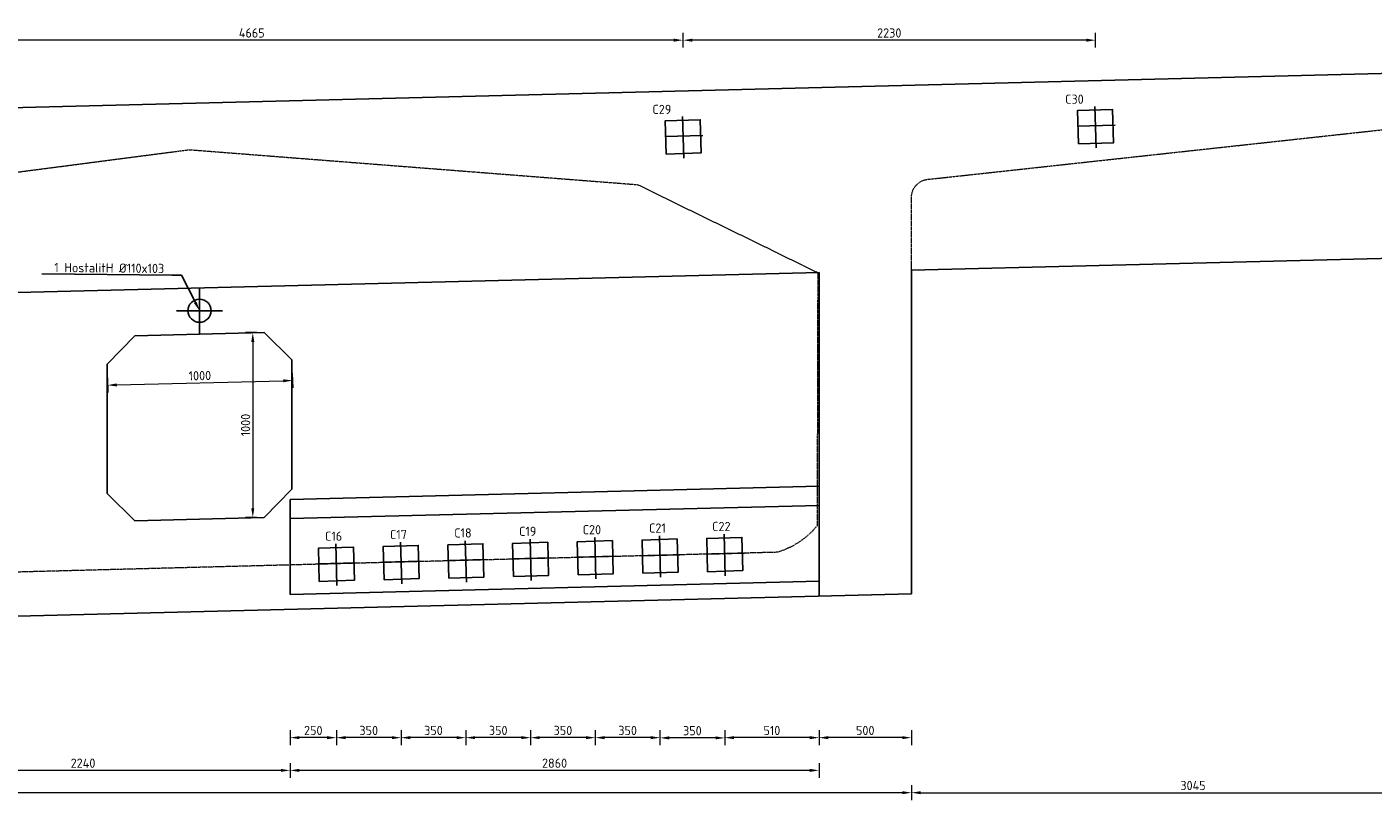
# Model space of a CAD drawing. Header units: millimetres. Extents: x -8028558 to 327273, y -63352 to 83293.
# Tile 94 of 195: x 113715 to 120995, y 3595 to 7779. Entities that reach past the tile are written whole.
import ezdxf
from ezdxf import colors
from ezdxf.entities.mleader import LeaderData, LeaderLine
from ezdxf.math import Vec2, Vec3

# ---------------------------------------------------------------- set-up
doc = ezdxf.new("R2010")
doc.units = ezdxf.units.MM
doc.linetypes.add('ZZ-HIDDEN-SO', pattern=[4, 2, -2])
for name, color, linetype, lineweight in [('B-CO-BC-BETONVORM-GD', 90, 'Continuous', 25), ('B-CO-BC-BETONVORM-GN', 10, 'ZZ-HIDDEN-SO', 13), ('B-CO-BC-BETONVORM-M', 7, 'Continuous', 18), ('B-CO-BC-BETONVORM_GEWAPEND-T70', 210, 'Continuous', 70), ('B-CO-BC-VOORSPANNING-GD', 200, 'Continuous', 25), ('X-XX-AL-M', 7, 'Continuous', 18), ('X-XX-AL-VERWIJZING-T25', 7, 'Continuous', 25)]:
    doc.layers.add(name, color=color, linetype=linetype, lineweight=lineweight)
doc.styles.add('NLCS-ISO-MM20-T25', font='NLCS-ISO.ttf', dxfattribs={"height": 50})
doc.dimstyles.new('NLCS-MM20-T25-PIJL_L0_H0', dxfattribs={"dimscale": 20, "dimtxt": 2.5, "dimasz": 2.5, "dimexe": 2, "dimexo": 2, "dimgap": 0.7, "dimtad": 1, "dimdec": 0, "dimzin": 0, "dimdsep": 46, "dimtxsty": 'NLCS-ISO-MM20-T25', "dimcen": 0, "dimdle": 2, "dimclrd": 256, "dimclre": 256, "dimclrt": 256, "dimadec": 0, "dimazin": 0, "dimtfac": 1, "dimtdec": 3, "dimtofl": 0, "dimtmove": 0, "dimatfit": 3, "dimfxl": 2, "dimfxlon": 1, "dimtfillclr": 256, "dimtolj": 1, "dimtzin": 0, "dimlwd": -1, "dimlwe": -1, "dimarcsym": 0})
doc.dimstyles.new('NLCS-MM20-T25-PIJL_L0_H4', dxfattribs={"dimscale": 20, "dimtxt": 2.5, "dimasz": 2.5, "dimexe": 2, "dimexo": 2, "dimgap": 0.7, "dimtad": 1, "dimdec": 0, "dimzin": 0, "dimdsep": 46, "dimtxsty": 'NLCS-ISO-MM20-T25', "dimcen": 0, "dimdle": 2, "dimclrd": 256, "dimclre": 256, "dimclrt": 256, "dimadec": 4, "dimazin": 0, "dimtfac": 1, "dimtdec": 3, "dimtofl": 0, "dimtmove": 0, "dimatfit": 3, "dimfxl": 2, "dimfxlon": 1, "dimtfillclr": 256, "dimtolj": 1, "dimtzin": 0, "dimlwd": -1, "dimlwe": -1, "dimarcsym": 0})

# ---------------------------------------------------------------- blocks, each defined once
blk = doc.blocks.new('*D1525')
at = {"layer": 'B-CO-BC-BETONVORM-M', "transparency": 16777216}
for p, q in [((117263.8, 7667.3), (117263.8, 7747.3)), ((119493.9, 7667.3), (119493.9, 7747.3)), ((119443.9, 7707.3), (117313.8, 7707.3))]:
    blk.add_line(p, q, dxfattribs=at)
for points in [[(117313.8, 7715.6), (117313.8, 7699), (117263.8, 7707.3)], [(119443.9, 7715.6), (119443.9, 7699), (119493.9, 7707.3)]]:
    blk.add_solid(points, dxfattribs=at)
at = {"layer": 'B-CO-BC-BETONVORM-M', "transparency": 16777216, "insert": (118378.8, 7746.3), "char_height": 50, "attachment_point": 5, "style": 'NLCS-ISO-MM20-T25'}
blk.add_mtext('\\A1;2230', dxfattribs=at)
blk = doc.blocks.new('*D1526')
at = {"layer": 'B-CO-BC-BETONVORM-M', "transparency": 16777216}
for p, q in [((112598.8, 7667.3), (112598.8, 7747.3)), ((117263.8, 7667.3), (117263.8, 7747.3)), ((117213.8, 7707.3), (112648.8, 7707.3))]:
    blk.add_line(p, q, dxfattribs=at)
for points in [[(112648.8, 7715.6), (112648.8, 7699), (112598.8, 7707.3)], [(117213.8, 7715.6), (117213.8, 7699), (117263.8, 7707.3)]]:
    blk.add_solid(points, dxfattribs=at)
at = {"layer": 'B-CO-BC-BETONVORM-M', "transparency": 16777216, "insert": (114931.3, 7746.3), "char_height": 50, "attachment_point": 5, "style": 'NLCS-ISO-MM20-T25'}
blk.add_mtext('\\A1;4665', dxfattribs=at)
blk = doc.blocks.new('*D1566')
at = {"layer": 'B-CO-BC-BETONVORM-M', "transparency": 16777216}
for p, q in [((117998.9, 3973.2), (117998.9, 3893.2)), ((118448.9, 3933.2), (118048.9, 3933.2)), ((118498.9, 3973.2), (118498.9, 3893.2))]:
    blk.add_line(p, q, dxfattribs=at)
for points in [[(118048.9, 3941.5), (118048.9, 3924.9), (117998.9, 3933.2)], [(118448.9, 3941.5), (118448.9, 3924.9), (118498.9, 3933.2)]]:
    blk.add_solid(points, dxfattribs=at)
at = {"layer": 'B-CO-BC-BETONVORM-M', "transparency": 16777216, "insert": (118248.9, 3972.2), "char_height": 50, "attachment_point": 5, "style": 'NLCS-ISO-MM20-T25'}
blk.add_mtext('\\A1;500', dxfattribs=at)
blk = doc.blocks.new('*D1534')
at = {"layer": 'B-CO-BC-BETONVORM-M', "transparency": 16777216}
for p, q in [((117488.9, 3973.2), (117488.9, 3893.2)), ((117948.9, 3933.2), (117538.9, 3933.2)), ((117998.9, 3973.2), (117998.9, 3893.2))]:
    blk.add_line(p, q, dxfattribs=at)
for points in [[(117538.9, 3941.5), (117538.9, 3924.9), (117488.9, 3933.2)], [(117948.9, 3941.5), (117948.9, 3924.9), (117998.9, 3933.2)]]:
    blk.add_solid(points, dxfattribs=at)
at = {"layer": 'B-CO-BC-BETONVORM-M', "transparency": 16777216, "insert": (117743.9, 3972.2), "char_height": 50, "attachment_point": 5, "style": 'NLCS-ISO-MM20-T25'}
blk.add_mtext('\\A1;510', dxfattribs=at)
blk = doc.blocks.new('*D1548')
at = {"layer": 'B-CO-BC-BETONVORM-M', "transparency": 16777216}
for p, q in [((117138.9, 3971.9), (117138.9, 3891.9)), ((117439.2, 3931.9), (117188.9, 3931.9)), ((117489.2, 3971.9), (117489.2, 3891.9))]:
    blk.add_line(p, q, dxfattribs=at)
for points in [[(117188.9, 3940.3), (117188.9, 3923.6), (117138.9, 3931.9)], [(117439.2, 3940.3), (117439.2, 3923.6), (117489.2, 3931.9)]]:
    blk.add_solid(points, dxfattribs=at)
at = {"layer": 'B-CO-BC-BETONVORM-M', "transparency": 16777216, "insert": (117314.1, 3970.9), "char_height": 50, "attachment_point": 5, "style": 'NLCS-ISO-MM20-T25'}
blk.add_mtext('\\A1;350', dxfattribs=at)
blk = doc.blocks.new('*D1549')
at = {"layer": 'B-CO-BC-BETONVORM-M', "transparency": 16777216}
for p, q in [((116788.9, 3973.2), (116788.9, 3893.2)), ((117088.9, 3933.2), (116838.9, 3933.2)), ((117138.9, 3973.2), (117138.9, 3893.2))]:
    blk.add_line(p, q, dxfattribs=at)
for points in [[(116838.9, 3941.5), (116838.9, 3924.9), (116788.9, 3933.2)], [(117088.9, 3941.5), (117088.9, 3924.9), (117138.9, 3933.2)]]:
    blk.add_solid(points, dxfattribs=at)
at = {"layer": 'B-CO-BC-BETONVORM-M', "transparency": 16777216, "insert": (116963.9, 3972.2), "char_height": 50, "attachment_point": 5, "style": 'NLCS-ISO-MM20-T25'}
blk.add_mtext('\\A1;350', dxfattribs=at)
blk = doc.blocks.new('*D1550')
at = {"layer": 'B-CO-BC-BETONVORM-M', "transparency": 16777216}
for p, q in [((116438.9, 3973.2), (116438.9, 3893.2)), ((116738.9, 3933.2), (116488.9, 3933.2)), ((116788.9, 3973.2), (116788.9, 3893.2))]:
    blk.add_line(p, q, dxfattribs=at)
for points in [[(116488.9, 3941.5), (116488.9, 3924.9), (116438.9, 3933.2)], [(116738.9, 3941.5), (116738.9, 3924.9), (116788.9, 3933.2)]]:
    blk.add_solid(points, dxfattribs=at)
at = {"layer": 'B-CO-BC-BETONVORM-M', "transparency": 16777216, "insert": (116613.9, 3972.2), "char_height": 50, "attachment_point": 5, "style": 'NLCS-ISO-MM20-T25'}
blk.add_mtext('\\A1;350', dxfattribs=at)
blk = doc.blocks.new('*D1551')
at = {"layer": 'B-CO-BC-BETONVORM-M', "transparency": 16777216}
for p, q in [((116088.9, 3973.2), (116088.9, 3893.2)), ((116388.9, 3933.2), (116138.9, 3933.2)), ((116438.9, 3973.2), (116438.9, 3893.2))]:
    blk.add_line(p, q, dxfattribs=at)
for points in [[(116138.9, 3941.5), (116138.9, 3924.9), (116088.9, 3933.2)], [(116388.9, 3941.5), (116388.9, 3924.9), (116438.9, 3933.2)]]:
    blk.add_solid(points, dxfattribs=at)
at = {"layer": 'B-CO-BC-BETONVORM-M', "transparency": 16777216, "insert": (116263.9, 3972.2), "char_height": 50, "attachment_point": 5, "style": 'NLCS-ISO-MM20-T25'}
blk.add_mtext('\\A1;350', dxfattribs=at)
blk = doc.blocks.new('*D1540')
at = {"layer": 'B-CO-BC-BETONVORM-M', "transparency": 16777216}
for p, q in [((115738.9, 3973.2), (115738.9, 3893.2)), ((116038.9, 3933.2), (115788.9, 3933.2)), ((116088.9, 3973.2), (116088.9, 3893.2))]:
    blk.add_line(p, q, dxfattribs=at)
for points in [[(115788.9, 3941.5), (115788.9, 3924.9), (115738.9, 3933.2)], [(116038.9, 3941.5), (116038.9, 3924.9), (116088.9, 3933.2)]]:
    blk.add_solid(points, dxfattribs=at)
at = {"layer": 'B-CO-BC-BETONVORM-M', "transparency": 16777216, "insert": (115913.9, 3972.2), "char_height": 50, "attachment_point": 5, "style": 'NLCS-ISO-MM20-T25'}
blk.add_mtext('\\A1;350', dxfattribs=at)
blk = doc.blocks.new('*D1541')
at = {"layer": 'B-CO-BC-BETONVORM-M', "transparency": 16777216}
for p, q in [((115388.9, 3973.2), (115388.9, 3893.2)), ((115688.9, 3933.2), (115438.9, 3933.2)), ((115738.9, 3973.2), (115738.9, 3893.2))]:
    blk.add_line(p, q, dxfattribs=at)
for points in [[(115438.9, 3941.5), (115438.9, 3924.9), (115388.9, 3933.2)], [(115688.9, 3941.5), (115688.9, 3924.9), (115738.9, 3933.2)]]:
    blk.add_solid(points, dxfattribs=at)
at = {"layer": 'B-CO-BC-BETONVORM-M', "transparency": 16777216, "insert": (115563.9, 3972.2), "char_height": 50, "attachment_point": 5, "style": 'NLCS-ISO-MM20-T25'}
blk.add_mtext('\\A1;350', dxfattribs=at)
blk = doc.blocks.new('*D1542')
at = {"layer": 'B-CO-BC-BETONVORM-M', "transparency": 16777216}
for p, q in [((115138.9, 3973.2), (115138.9, 3893.2)), ((115338.9, 3933.2), (115188.9, 3933.2)), ((115388.9, 3973.2), (115388.9, 3893.2))]:
    blk.add_line(p, q, dxfattribs=at)
for points in [[(115188.9, 3941.5), (115188.9, 3924.9), (115138.9, 3933.2)], [(115338.9, 3941.5), (115338.9, 3924.9), (115388.9, 3933.2)]]:
    blk.add_solid(points, dxfattribs=at)
at = {"layer": 'B-CO-BC-BETONVORM-M', "transparency": 16777216, "insert": (115263.9, 3972.2), "char_height": 50, "attachment_point": 5, "style": 'NLCS-ISO-MM20-T25'}
blk.add_mtext('\\A1;250', dxfattribs=at)
blk = doc.blocks.new('*D1546')
at = {"layer": 'B-CO-BC-BETONVORM-M', "transparency": 16777216}
for p, q in [((103698.9, 3675.4), (103698.9, 3595.4)), ((118498.9, 3675.4), (118498.9, 3595.4)), ((118448.9, 3635.4), (103748.9, 3635.4))]:
    blk.add_line(p, q, dxfattribs=at)
for points in [[(103748.9, 3643.7), (103748.9, 3627.1), (103698.9, 3635.4)], [(118448.9, 3643.7), (118448.9, 3627.1), (118498.9, 3635.4)]]:
    blk.add_solid(points, dxfattribs=at)
at = {"layer": 'B-CO-BC-BETONVORM-M', "transparency": 16777216, "insert": (111098.9, 3674.4), "char_height": 50, "attachment_point": 5, "style": 'NLCS-ISO-MM20-T25'}
blk.add_mtext('\\A1;14800', dxfattribs=at)
blk = doc.blocks.new('*D1535')
at = {"layer": 'X-XX-AL-M', "transparency": 16777216}
for p, q in [((115138.9, 3796.1), (115138.9, 3716.1)), ((117998.9, 3796.1), (117998.9, 3716.1)), ((117948.9, 3756.1), (115188.9, 3756.1))]:
    blk.add_line(p, q, dxfattribs=at)
for points in [[(115188.9, 3764.5), (115188.9, 3747.8), (115138.9, 3756.1)], [(117948.9, 3764.5), (117948.9, 3747.8), (117998.9, 3756.1)]]:
    blk.add_solid(points, dxfattribs=at)
at = {"layer": 'X-XX-AL-M', "transparency": 16777216, "insert": (116568.9, 3795.1), "char_height": 50, "attachment_point": 5, "style": 'NLCS-ISO-MM20-T25'}
blk.add_mtext('\\A1;2860', dxfattribs=at)
blk = doc.blocks.new('*D1536')
at = {"layer": 'X-XX-AL-M', "transparency": 16777216}
for p, q in [((112898.9, 3796.1), (112898.9, 3716.1)), ((115138.9, 3796.1), (115138.9, 3716.1)), ((115088.9, 3756.1), (112948.9, 3756.1))]:
    blk.add_line(p, q, dxfattribs=at)
for points in [[(112948.9, 3764.5), (112948.9, 3747.8), (112898.9, 3756.1)], [(115088.9, 3764.5), (115088.9, 3747.8), (115138.9, 3756.1)]]:
    blk.add_solid(points, dxfattribs=at)
at = {"layer": 'X-XX-AL-M', "transparency": 16777216, "insert": (114018.9, 3795.1), "char_height": 50, "attachment_point": 5, "style": 'NLCS-ISO-MM20-T25'}
blk.add_mtext('\\A1;2240', dxfattribs=at)
blk = doc.blocks.new('*D1570')
at = {"layer": 'X-XX-AL-M', "transparency": 16777216}
for p, q in [((118498.9, 3675.4), (118498.9, 3595.4)), ((121543.9, 3675.4), (121543.9, 3595.4)), ((118548.9, 3635.4), (121493.9, 3635.4))]:
    blk.add_line(p, q, dxfattribs=at)
for points in [[(118548.9, 3643.7), (118548.9, 3627.1), (118498.9, 3635.4)], [(121493.9, 3643.7), (121493.9, 3627.1), (121543.9, 3635.4)]]:
    blk.add_solid(points, dxfattribs=at)
at = {"layer": 'X-XX-AL-M', "transparency": 16777216, "insert": (120021.4, 3674.4), "char_height": 50, "attachment_point": 5, "style": 'NLCS-ISO-MM20-T25'}
blk.add_mtext('\\A1;3045', dxfattribs=at)
blk = doc.blocks.new('*D1900')
at = {"layer": 'X-XX-AL-M', "transparency": 16777216}
for p, q in [((115150.7, 5905.6), (115152.7, 5825.6)), ((114150.7, 5880.6), (114152.7, 5800.6)), ((114201.7, 5841.9), (115101.8, 5864.4))]:
    blk.add_line(p, q, dxfattribs=at)
for points in [[(114201.5, 5850.2), (114201.9, 5833.6), (114151.7, 5840.6)], [(115101.6, 5872.7), (115102, 5856.1), (115151.7, 5865.6)]]:
    blk.add_solid(points, dxfattribs=at)
at = {"layer": 'X-XX-AL-M', "transparency": 16777216, "insert": (114650.8, 5892.1), "char_height": 50, "attachment_point": 5, "rotation": 1.4321, "style": 'NLCS-ISO-MM20-T25'}
blk.add_mtext('\\A1;1000', dxfattribs=at)
blk = doc.blocks.new('*D1901')
at = {"layer": 'X-XX-AL-M', "transparency": 16777216}
for p, q in [((114959, 6124.8), (114896.9, 6124.8)), ((114936.9, 6074.8), (114936.9, 5174.8)), ((114959, 5124.8), (114896.9, 5124.8))]:
    blk.add_line(p, q, dxfattribs=at)
for points in [[(114928.6, 6074.8), (114945.2, 6074.8), (114936.9, 6124.8)], [(114928.6, 5174.8), (114945.2, 5174.8), (114936.9, 5124.8)]]:
    blk.add_solid(points, dxfattribs=at)
at = {"layer": 'X-XX-AL-M', "transparency": 16777216, "insert": (114897.9, 5624.8), "char_height": 50, "attachment_point": 5, "rotation": 90, "style": 'NLCS-ISO-MM20-T25'}
blk.add_mtext('\\A1;1000', dxfattribs=at)

msp = doc.modelspace()

# ---------------------------------------------------------------- linework, layer by layer
at = {"layer": 'B-CO-BC-BETONVORM-GD', "flags": 128}
for points in [[(100653.9, 7016.7), (121543.9, 7538.9)], [(118498.9, 6462.8), (121543.9, 6538.9)], [(104197.1, 6105.3), (117998.9, 6450.3)], [(117998.9, 4699.8), (117998.9, 6450.3)], [(118498.9, 6462.4), (118498.9, 4712.3)], [(114649.1, 6368.4), (114648.8, 6118.4)], [(114773.9, 6243.5), (114523.9, 6243.2)], [(114298.9, 6107.3), (114999, 6124.8)], [(114999, 6124.8), (115148.9, 5978.5)], [(114148.9, 5953.5), (114298.9, 6107.3)], [(115148.9, 5278.5), (115148.9, 5978.5)], [(114148.9, 5253.5), (114148.9, 5953.5)], [(114148.9, 5253.5), (114298.9, 5107.3)], [(114999, 5124.8), (115148.9, 5278.5)], [(115138.9, 5222.4), (117998.9, 5293.9)], [(115138.9, 4708.3), (115138.9, 5222.4)], [(115138.9, 5118.4), (117998.9, 5189.9)], [(114298.9, 5107.3), (114999, 5124.8)], [(115138.9, 4708.3), (117998.9, 4779.8)], [(103698.9, 4342.3), (118498.9, 4712.3)]]:
    msp.add_lwpolyline(points, dxfattribs=at)
at = {"layer": 'B-CO-BC-BETONVORM-GD'}
msp.add_circle((114648.9, 6243.4), 62.5, dxfattribs=at)
at = {"layer": 'B-CO-BC-BETONVORM-GN', "flags": 128}
msp.add_lwpolyline([(118498.9, 6462.4), (118498.9, 6858, -0.406912), (118598.9, 6955.5), (121543.9, 7277.1)], format="xyb", dxfattribs=at)
msp.add_lwpolyline([(117988.6, 5079.6, -0.149615), (117773.2, 4936.3), (111472.2, 4772, -0.344278), (111340.2, 4864.1), (111340.2, 6283.5), (112169, 6798.7), (114593.7, 7114.8), (117018.3, 6925.6), (117992, 6449.8)], format="xyb", close=True, dxfattribs=at)
at = {"layer": 'B-CO-BC-VOORSPANNING-GD', "flags": 128}
for points in [[(117260.9, 7293.7), (117267, 7069.4)], [(119491, 7349.1), (119497.1, 7124.8)], [(119395, 7241.7), (119600.8, 7247.2)], [(117164.9, 7186.3), (117370.7, 7191.9)], [(117136.1, 5025.3), (117142.2, 4801)], [(117486.1, 5034), (117492.2, 4809.7)], [(115386.1, 4981.5), (115392.2, 4757.2)], [(115736.1, 4990.3), (115742.2, 4766)], [(116086.1, 4999), (116092.2, 4774.7)], [(116436.1, 5007.8), (116442.2, 4783.5)], [(116786.1, 5016.5), (116792.2, 4792.2)], [(115288.2, 4874), (115495.9, 4879.6)], [(115640, 4882.8), (115845.9, 4888.4)], [(115990, 4891.6), (116195.9, 4897.1)], [(116340, 4900.3), (116545.9, 4905.9)], [(116690, 4909.1), (116895.9, 4914.6)], [(117040, 4917.8), (117245.9, 4923.4)], [(117390, 4926.6), (117595.9, 4932.1)]]:
    msp.add_lwpolyline(points, dxfattribs=at)
at = {"layer": 'B-CO-BC-VOORSPANNING-GD'}
for points in [[(119401.6, 7146.3), (119591.5, 7152.5), (119586.5, 7332.2), (119396.6, 7326)], [(117171.5, 7090.9), (117361.4, 7097.1), (117356.4, 7276.8), (117166.5, 7270.7)], [(115296.7, 4778.7), (115486.6, 4784.9), (115481.6, 4964.6), (115291.7, 4958.4)], [(115646.7, 4787.5), (115836.6, 4793.6), (115831.6, 4973.3), (115641.7, 4967.2)], [(115996.7, 4796.2), (116186.6, 4802.4), (116181.6, 4982.1), (115991.7, 4975.9)], [(116346.7, 4805), (116536.6, 4811.1), (116531.6, 4990.8), (116341.7, 4984.7)], [(116696.7, 4813.7), (116886.6, 4819.9), (116881.6, 4999.6), (116691.7, 4993.4)], [(117046.7, 4822.5), (117236.6, 4828.6), (117231.6, 5008.3), (117041.7, 5002.2)], [(117396.7, 4831.2), (117586.6, 4837.4), (117581.6, 5017.1), (117391.7, 5010.9)]]:
    msp.add_lwpolyline(points, close=True, dxfattribs=at)

# ---------------------------------------------------------------- texts
at = {"layer": 'B-CO-BC-BETONVORM_GEWAPEND-T70', "ltscale": 500, "char_height": 50, "attachment_point": 3, "style": 'NLCS-ISO-MM20-T25'}
for s, insert in [('C29', (117200.3, 7357.7)), ('C30', (119430.4, 7413)), ('C22', (117520.4, 5101)), ('C16', (115420.4, 5048.5)), ('C17', (115770.4, 5057.3)), ('C18', (116120.4, 5066)), ('C19', (116470.4, 5074.8)), ('C20', (116820.4, 5083.5)), ('C21', (117170.4, 5092.3))]:
    msp.add_mtext_dynamic_manual_height_columns(s, width=332.893, gutter_width=35, heights=[0], dxfattribs=dict(at, insert=insert))

# ---------------------------------------------------------------- dimensions: what is measured, and where the dimension line sits
at = {"layer": 'B-CO-BC-BETONVORM-M'}
for base, p1, p2, picture, middle in [((112598.8, 7707.3), (117263.8, 7189), (112598.8, 7072.2), '*D1526', (114931.3, 7746.3)), ((117263.8, 7707.3), (119493.9, 7244.3), (117263.8, 7189), '*D1525', (118378.8, 7746.3)), ((103698.9, 3635.4), (118498.9, 6462.4), (103698.9, 4341.9), '*D1546', (111098.9, 3674.4)), ((115388.9, 3933.2), (115738.9, 4885.1), (115388.9, 4876.4), '*D1541', (115563.9, 3972.2)), ((115738.9, 3933.2), (116088.9, 4893.9), (115738.9, 4885.1), '*D1540', (115913.9, 3972.2)), ((116088.9, 3933.2), (116438.9, 4902.6), (116088.9, 4893.9), '*D1551', (116263.9, 3972.2)), ((116438.9, 3933.2), (116788.9, 4911.4), (116438.9, 4902.6), '*D1550', (116613.9, 3972.2)), ((116788.9, 3933.2), (117138.9, 4920.1), (116788.9, 4911.4), '*D1549', (116963.9, 3972.2)), ((117138.9, 3931.9), (117489.2, 4918.9), (117138.9, 4920.1), '*D1548', (117314.1, 3970.9)), ((117488.9, 3933.2), (117998.9, 4711.9), (117488.9, 4928.9), '*D1534', (117743.9, 3972.2)), ((115138.9, 3933.2), (115388.9, 4876.4), (115138.9, 4707.9), '*D1542', (115263.9, 3972.2)), ((117998.9, 3933.2), (118498.9, 4711.9), (117998.9, 4711.9), '*D1566', (118248.9, 3972.2))]:
    dim = msp.add_linear_dim(base=base, p1=p1, p2=p2, angle=180, dimstyle='NLCS-MM20-T25-PIJL_L0_H0', dxfattribs=at)
    dim.commit()
    dim.dimension.update_dxf_attribs({"geometry": picture, "text_midpoint": middle})
at = {"layer": 'X-XX-AL-M'}
dim = msp.add_linear_dim(base=(121543.9, 3635.4), p1=(118498.9, 4712.3), p2=(121543.9, 6538.9), dimstyle='NLCS-MM20-T25-PIJL_L0_H4', dxfattribs=at)
dim.commit()
dim.dimension.update_dxf_attribs({"geometry": '*D1570', "text_midpoint": (120021.4, 3674.4)})
for base, p1, p2, angle, picture, middle in [((114936.9, 5124.8), (114999, 6124.8), (114999, 5124.8), 90, '*D1901', (114897.9, 5624.8)), ((115138.9, 3756.1), (117998.9, 4699.4), (115138.9, 5278.1), 180, '*D1535', (116568.9, 3795.1)), ((112898.9, 3756.1), (115138.9, 4707.9), (112898.9, 4651.9), 180, '*D1536', (114018.9, 3795.1))]:
    dim = msp.add_linear_dim(base=base, p1=p1, p2=p2, angle=angle, dimstyle='NLCS-MM20-T25-PIJL_L0_H4', dxfattribs=at)
    dim.commit()
    dim.dimension.update_dxf_attribs({"geometry": picture, "text_midpoint": middle})
dim = msp.add_aligned_dim(p1=(114148.9, 5953.5), p2=(115148.9, 5978.5), distance=-112.9, dimstyle='NLCS-MM20-T25-PIJL_L0_H4', dxfattribs=at)
dim.commit()
dim.dimension.update_dxf_attribs({"geometry": '*D1900', "text_midpoint": (114650.8, 5892.1)})

# ---------------------------------------------------------------- leaders
at = {"layer": 'X-XX-AL-VERWIJZING-T25'}
ml = msp.add_multileader_mtext('Standard', dxfattribs=at)
ml.set_content('1 HostalitH Ø110x103', color=256, style='NLCS-ISO-MM20-T25')
ml.set_leader_properties(color=256, linetype='ByLayer', lineweight=-1)
ml.build(insert=Vec2(0, 0))
ml.multileader.update_dxf_attribs({"text_left_attachment_type": 5, "text_right_attachment_type": 5, "dogleg_length": 50, "arrow_head_size": 50})
ctx = ml.context
ctx.base_point, ctx.char_height, ctx.arrow_head_size, ctx.landing_gap_size, ctx.plane_origin, ctx.plane_x_axis, ctx.plane_y_axis = Vec3(113845.2, 6442.5), 50, 50, 18, Vec3(114648.9, 6243.4), Vec3(0.999959, -0.009067), Vec3(0.009067, 0.999959)
ctx.left_attachment, ctx.right_attachment = 5, 5
notes = []
notes.append((ctx, [(0, (1, 1, 0), (114551.2, 6436.1), (-0.999959, 0.009067), 50, [(0, [(114648.9, 6243.4)], 0, [])])]))
ctx.mtext.insert, ctx.mtext.text_direction, ctx.mtext.rotation, ctx.mtext.flow_direction = Vec3(113863.8, 6502.3), Vec3(0.999959, -0.009067), 6.274118, 5
for ctx, leaders in notes:
    for number, flags, end, landing, length, lines in leaders:
        leader = LeaderData()
        leader.index, (leader.has_last_leader_line, leader.has_dogleg_vector, leader.attachment_direction) = number, flags
        leader.last_leader_point, leader.dogleg_vector, leader.dogleg_length = Vec3(end), Vec3(landing), length
        for number, points, colour, breaks in lines:
            line = LeaderLine()
            line.index, line.vertices, line.color, line.breaks = number, Vec3.list(points), colors.encode_raw_color(colour), breaks
            leader.lines.append(line)
        ctx.leaders.append(leader)

doc.saveas('drawing.dxf')
